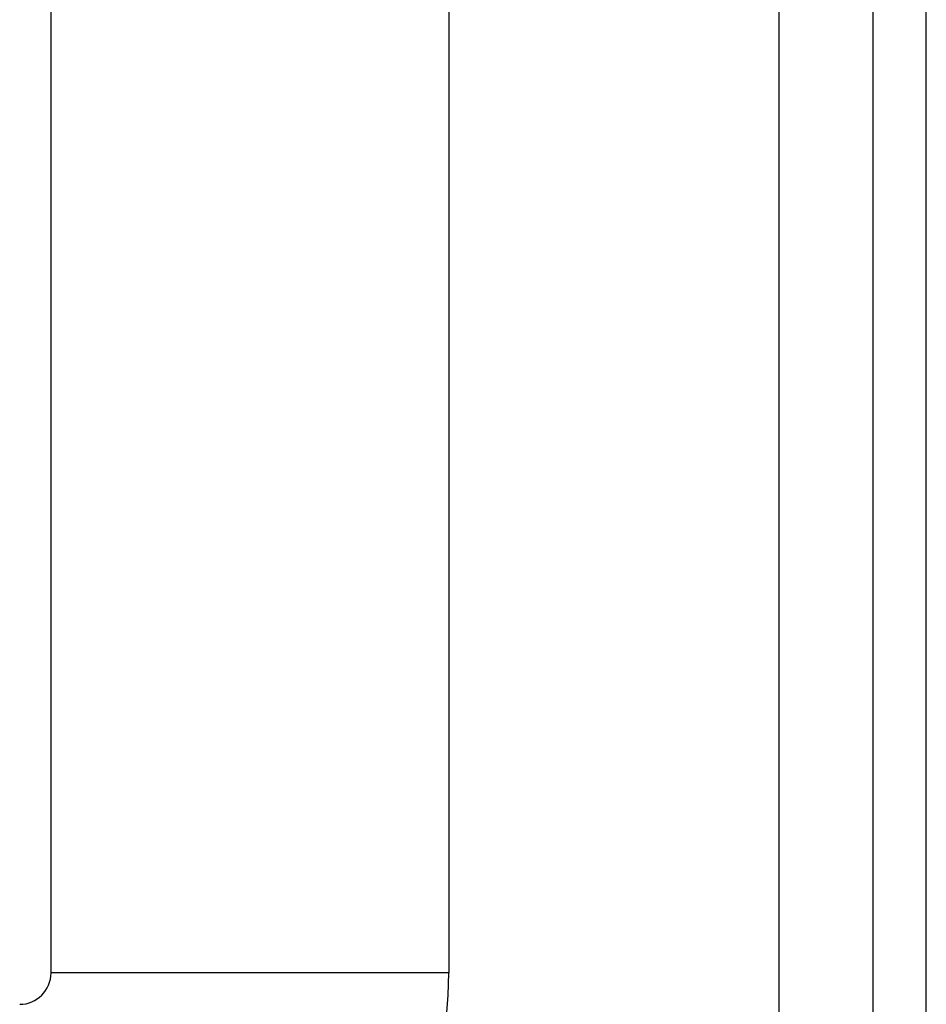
# Model space of a CAD drawing. Header units: inches. Extents: x 5 to 143, y 9 to 74.
# Tile 34 of 76: x 33.734 to 34.631, y 30.66 to 31.635. Entities that reach past the tile are written whole.
import ezdxf

# ---------------------------------------------------------------- set-up
doc = ezdxf.new("R2010")
doc.units = ezdxf.units.IN
doc.header["$MEASUREMENT"] = 0
doc.layers.add('Visible Edges(ANSI)', color=7, linetype='Continuous', lineweight=25)
doc.layers.add('Visible Tangent Edges(ANSI)', color=7, linetype='Continuous', lineweight=25)

msp = doc.modelspace()

# ---------------------------------------------------------------- linework, layer by layer
at = {"layer": 'Visible Edges(ANSI)'}
for p, q in [((33.76485, 30.69148), (33.76485, 33.68814)), ((34.15855, 32.87308), (34.15855, 30.69148)), ((34.578, 32.53008), (34.578, 30.01908)), ((34.631, 30.01908), (34.631, 32.53008))]:
    msp.add_line(p, q, dxfattribs=at)
for radius in [0.031, 0.4247]:
    msp.add_arc((33.73385, 30.69148), radius, 270, 0, dxfattribs=at)
at = {"layer": 'Visible Tangent Edges(ANSI)'}
for p, q in [((34.485, 32.60142), (34.485, 30.01908)), ((34.15855, 30.69148), (33.76485, 30.69148))]:
    msp.add_line(p, q, dxfattribs=at)

doc.saveas('drawing.dxf')
